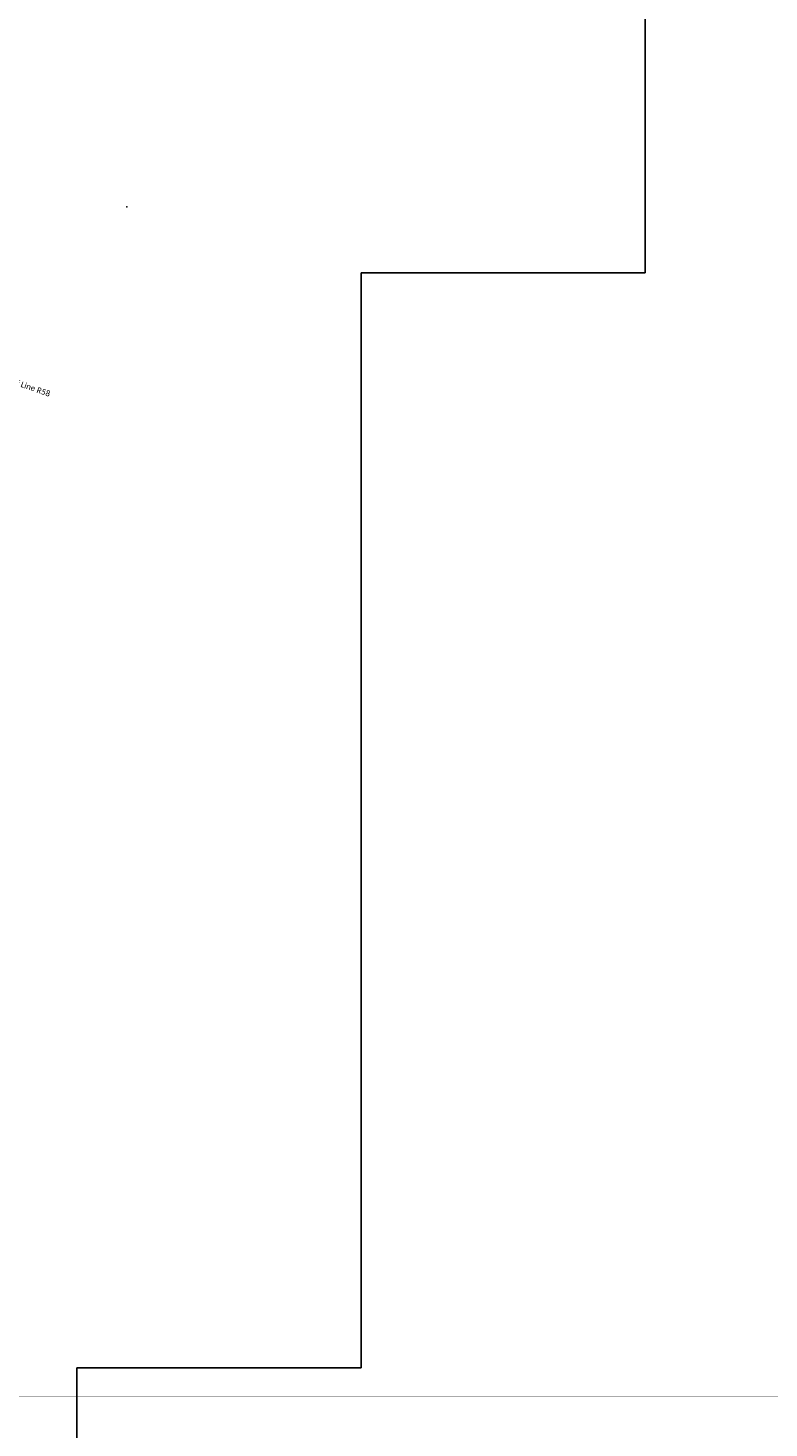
# Model space of a CAD drawing. Header units: feet. Extents: x 850675 to 1077306, y 463961 to 606658.
# Tile 36 of 77: x 947828 to 950436, y 532726 to 537654. Entities that reach past the tile are written whole.
import ezdxf
from ezdxf.enums import TextEntityAlignment as Align

# ---------------------------------------------------------------- set-up
doc = ezdxf.new("R2010")
doc.units = ezdxf.units.FT
doc.header["$MEASUREMENT"] = 0
doc.header["$XCLIPFRAME"] = 0
doc.header["$PDSIZE"] = 100
doc.linetypes.add('DASHED', pattern=[0.75, 0.5, -0.25])
for name, color, linetype in [('MATCHLINE', 7, 'DASHED'), ('POINTS8', 7, 'Continuous'), ('Text', 255, 'Continuous')]:
    doc.layers.add(name, color=color, linetype=linetype)
doc.layers.add('MrSID', color=251, linetype='Continuous', transparency=0.2)
doc.styles.add('Legend', font='calibri.ttf')
picture_1 = doc.add_image_def('image4.sid', size_in_pixel=(6320, 6970))
picture_2 = doc.add_image_def('image11.jpg', size_in_pixel=(1570, 944))

msp = doc.modelspace()

# ---------------------------------------------------------------- linework, layer by layer
at = {"layer": 'MATCHLINE', "color": 1, "const_width": 1, "flags": 128}
for points in [[(963828.314, 536892.7749), (899094.3378, 536892.7749)], [(963828.314, 532836.9648), (899094.3378, 532836.9648)]]:
    msp.add_lwpolyline(points, dxfattribs=at)
at = {"layer": 'POINTS8', "color": 250, "linetype": 'Continuous', "lineweight": 0, "transparency": 33554687}
msp.add_point((948175.57, 537025.3, -16.7), dxfattribs=at)

# ---------------------------------------------------------------- texts
at = {"layer": 'Text', "color": 18, "true_color": 0x000000, "style": 'Legend'}
msp.add_text('End of Line R58', height=20, rotation=340.768833, dxfattribs=at).set_placement((947813.0047, 536397.6689), align=Align.MIDDLE_CENTER)

# ---------------------------------------------------------------- pictures from other files: only their frames are drawn
at = {"layer": 'MrSID'}
image = msp.add_image(picture_2, insert=(851552.7296, 463961.3689), size_in_units=(225757.9943, 135742.3864), rotation=0.370518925, dxfattribs=at)
image.dxf.flags = 7
image = msp.add_image(picture_1, insert=(944016.6721, 515780.4844), size_in_units=(20734.9081, 22867.4541), dxfattribs=at)
image.set_boundary_path([(1823.218344, -0.5), (-0.5, -0.5), (-0.5, 6685.048516), (299.218344, 6685.048516), (299.218344, 5448.837583), (908.818344, 5448.837583), (908.818344, 4212.62665), (1213.618344, 4212.62665), (1213.618344, 1740.204784), (1518.418344, 1740.204784), (1518.418344, 564.95385), (1823.218344, 564.95385), (1823.218344, -0.5)])

doc.saveas('drawing.dxf')
